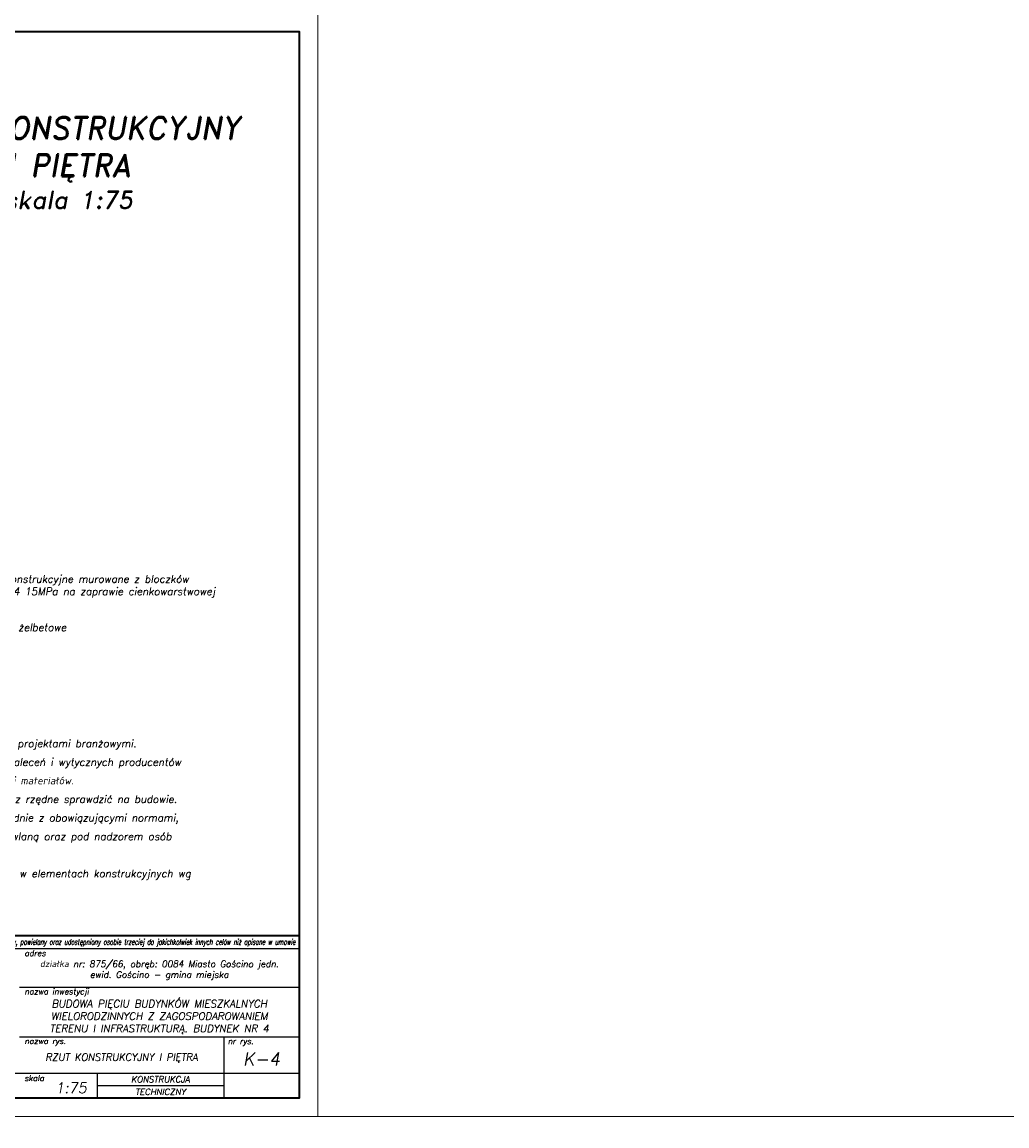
# Model space of a CAD drawing. Header units: millimetres. Extents: x 295948 to 312016, y 6878 to 18016.
# Tile 14 of 252: x 298502 to 300488, y 9087 to 11314. Entities that reach past the tile are written whole.
import ezdxf

# ---------------------------------------------------------------- set-up
doc = ezdxf.new("R2010")
doc.units = ezdxf.units.MM
doc.linetypes.add('ACAD_ISO10W100', pattern=[18, 12, -3, 0, -3])
for name, color, linetype, lineweight in [('konstrukcja', 3, 'Continuous', 35), ('konstrukcja fundamenty', 6, 'ACAD_ISO10W100', 35), ('konstrukcja wymiary', 1, 'Continuous', 13), ('opisy', 2, 'Continuous', 18)]:
    doc.layers.add(name, color=color, linetype=linetype, lineweight=lineweight)
doc.layers.add('tabelka', color=5, linetype='Continuous')
doc.styles.add('KONSTRUKCJA', font='romand.shx', dxfattribs={"oblique": 10})
doc.styles.add('mój opis', font='romand.shx', dxfattribs={"oblique": 20})
doc.styles.get("Standard").update_dxf_attribs({"font": 'romand.shx', "oblique": 10})

msp = doc.modelspace()

# ---------------------------------------------------------------- linework, layer by layer
at = {"layer": 'konstrukcja'}
msp.add_lwpolyline([(295985.908, 11295.687), (299060.908, 11295.687), (299060.908, 9143.187), (295985.908, 9143.187)], close=True, dxfattribs=at)
at = {"layer": 'konstrukcja fundamenty', "linetype": 'Continuous'}
msp.add_line((299060.908, 9470.633), (297931.735, 9470.633), dxfattribs=at)
at = {"layer": 'konstrukcja wymiary'}
for points in [[(295948.408, 11333.187), (299098.408, 11333.187), (299098.408, 9105.687), (295948.408, 9105.687)], [(295948.408, 9105.687), (300673.408, 9105.687), (300673.408, 6878.187), (295948.408, 6878.187)]]:
    msp.add_lwpolyline(points, close=True, dxfattribs=at)
at = {"layer": 'tabelka', "color": 2, "linetype": 'ByBlock'}
for p, q in [((299060.908, 9444.3), (297931.735, 9444.3)), ((299060.908, 9444.3), (297931.735, 9444.3)), ((299060.908, 9444.3), (299060.908, 9143.187)), ((299060.908, 9444.3), (299060.908, 9143.187)), ((298496.322, 9366.976), (299060.908, 9366.976)), ((298496.322, 9266.572), (299060.908, 9266.572)), ((298496.322, 9266.572), (299060.908, 9266.572)), ((298908.634, 9266.572), (298908.634, 9143.187)), ((298908.634, 9266.572), (298908.634, 9143.187)), ((297931.735, 9193.373), (299060.908, 9193.373)), ((297931.735, 9193.373), (298908.634, 9193.373)), ((298653.151, 9193.373), (298653.151, 9143.187)), ((298653.151, 9193.373), (298653.151, 9143.187)), ((298653.151, 9168.28), (298908.634, 9168.28)), ((297931.735, 9143.187), (299060.908, 9143.187)), ((297931.735, 9143.187), (299060.908, 9143.187)), ((298057.199, 9143.187), (299060.908, 9143.187)), ((298057.199, 9143.187), (299060.908, 9143.187))]:
    msp.add_line(p, q, dxfattribs=at)

# ---------------------------------------------------------------- texts
at = {"insert": (297945.505, 9463.949), "char_height": 11.405792, "width": 1083.38688, "attachment_point": 1}
msp.add_mtext('{\\Fsimplex|c238;\\W0.6;Niniejszy rysunek jest własnością firmy FRAKTAL i nie może być bez pisemnej zgody kopiowany, powielany oraz udostępniony osobie trzeciej do jakichkolwiek innych celów niż opisane w umowie}', dxfattribs=at)
at = {"style": 'mój opis'}
for s, insert, char_height, width, attachment_point in [('{\\Q10;adres}', (298506.681, 9441.417), 11.61701, 574.91739, 1), ('\\pxqc;{\\Q10;działka nr: 875/66, obręb: 0084 Miasto Gościno jedn. ewid. Gościno - gmina miejska }', (298778.615, 9400.965), 13, 564.5867, 5), ('{\\Q10;nazwa inwestycji}', (298506.681, 9364.093), 11.61701, 574.91739, 1), ('\\pxsm1,qc;{\\Q10;BUDOWA PIĘCIU BUDYNKÓW MIESZKALNYCH WIELORODZINNYCH Z ZAGOSPODAROWANIEM TERENU I INFRASTRUKTURĄ. BUDYNEK NR 4}', (298778.615, 9306.784), 15, 564.5867, 5), ('{\\Q10;nazwa rys.}', (298506.681, 9264.055), 11.59999, 574.91739, 1), ('{\\Q10;nr rys.}', (298916.784, 9263.735), 11.61701, 574.91739, 1), ('\\pxqc;{\\Q10;RZUT KONSTRUKCYJNY I PIĘTRA}', (298702.478, 9224), 14.39999, 412.31236, 5), ('{\\Q10;K-4}', (298984.771, 9221.933), 25.8694, 152.27434, 5), ('{\\Q10;skala}', (298506.474, 9189.252), 11.61701, 574.91739, 1), ('{\\Q10;KONSTRUKCJA}', (298780.893, 9180.827), 12.54637, 255.48272, 5), ('{\\Q10;1:75}', (298568.796, 9174.247), 21.12184, 574.91739, 1), ('{\\Q10;TECHNICZNY}', (298780.893, 9155.734), 12.54637, 255.48272, 5)]:
    msp.add_mtext(s, dxfattribs=dict(at, insert=insert, char_height=char_height, width=width, attachment_point=attachment_point))
at = {"layer": 'opisy', "insert": (298595.694, 11030.574), "char_height": 45, "width": 1829.46597, "attachment_point": 5}
msp.add_mtext('RZUT KONSTRUKCYJNY\\PI PIĘTRA\\P{\\H0.77778x;skala 1:75}', dxfattribs=at)
at = {"layer": 'opisy', "style": 'KONSTRUKCJA'}
for s, insert, char_height, width, attachment_point in [('\\A1;{\\H1.5x;ściany konstrukcyjne murowane z bloczków\\PSILKA E24 15MPa na zaprawie cienkowarstwowej}', (298394.497, 10175.677), 9.99997, 911.68055, 4), ('\\A1;{\\H1.5x;elementy żelbetowe}', (298394.497, 10100.488), 9.99997, 911.68055, 1), ('\\A1;\\pxsm1.5;{\\H0.90909x;UWAGI:\\P\\H0.75x;1. Rozpatrywać łącznie z projektami branżowymi.\\P2. Należy przestrzegać zaleceń i wytycznych producentów stosowanych elementów i materiałów. \\P3. Wszystkie wymiary oraz rzędne sprawdzić na budowie.\\P4. Roboty prowadzić zgodnie z obowiązującymi normami, przepisami, sztuką budowlaną oraz pod nadzorem osób uprawnionych.\\P5. Otwory technologiczne w elementach konstrukcyjnych wg opracowań branżowych.}', (298230.561, 9916.307), 22, 705.71636, 1)]:
    msp.add_mtext(s, dxfattribs=dict(at, insert=insert, char_height=char_height, width=width, attachment_point=attachment_point))

doc.saveas('drawing.dxf')
